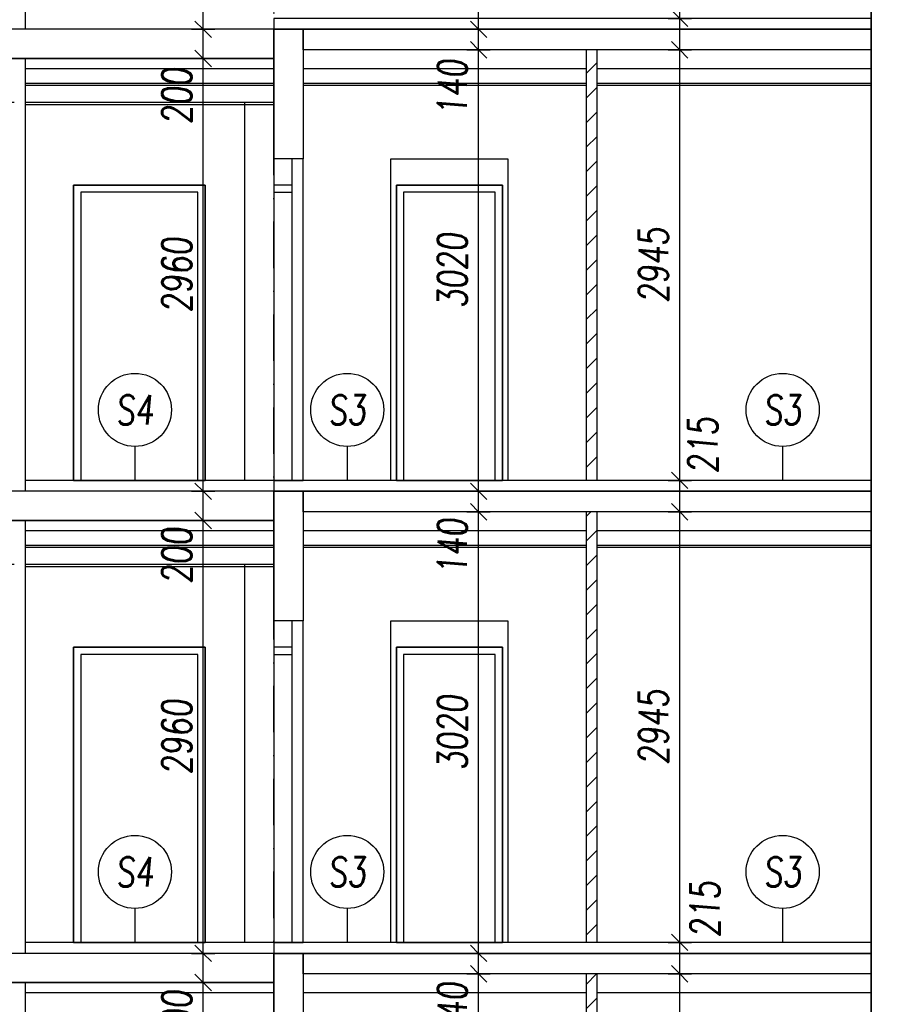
# Model space of a CAD drawing. Header units: millimetres. Extents: x -24606338 to 439687, y 151354 to 480404.
# Tile 61 of 93: x 356301 to 362198, y 203949 to 210683. Entities that reach past the tile are written whole.
import ezdxf
from ezdxf.enums import TextEntityAlignment as Align

# ---------------------------------------------------------------- set-up
doc = ezdxf.new("R2010")
doc.units = ezdxf.units.MM
doc.linetypes.add('ČERCHOVANÁ', pattern=[25.4, 12.7, -6.35, 0, -6.35])
for name, color, linetype in [('DVERE', 4, 'Continuous'), ('KOTY', 7, 'Continuous'), ('NOVA', 240, 'Continuous'), ('NOVÁ INTERIERY', 240, 'Continuous'), ('OSY', 7, 'Continuous'), ('TENKA', 4, 'Continuous'), ('TLUSTA', 2, 'Continuous'), ('ŽB', 3, 'Continuous')]:
    doc.layers.add(name, color=color, linetype=linetype)
doc.styles.add('CS-ROMANS', font='romans.shx', dxfattribs={"width": 0.75, "oblique": 5})
doc.styles.add('CS-ROMANS_100', font='romans.shx', dxfattribs={"width": 0.75, "oblique": 5, "height": 200})
doc.dimstyles.new('A_KÓTA_100', dxfattribs={"dimtxt": 200, "dimasz": 4, "dimexe": 100, "dimexo": 1500, "dimgap": 80, "dimtad": 1, "dimdec": 0, "dimdsep": 46, "dimtxsty": 'CS-ROMANS_100', "dimblk": 'KOT_CARA20', "dimcen": 90, "dimse1": 1, "dimse2": 1, "dimclrd": 256, "dimclre": 256, "dimclrt": 256, "dimadec": 0, "dimazin": 0, "dimtfac": 1, "dimtdec": 0, "dimtix": 1, "dimtmove": 2, "dimatfit": 3, "dimldrblk": 'OBLIQUE', "dimfxl": 1, "dimfxlon": 1, "dimtolj": 1, "dimarcsym": 0})

# ---------------------------------------------------------------- blocks, each defined once
blk = doc.blocks.new('KOT_CARA20')
for p, q in [((0, 20), (0, -20)), ((0, 0), (-14.1, -14.1)), ((0, 0), (14.1, 14.1))]:
    blk.add_line(p, q)
blk = doc.blocks.new('*D2769')
at = {"layer": 'Defpoints', "color": 0, "transparency": 16777216}
for p in [(360813.2, 204157.2), (362123.2, 204157.2), (362123.2, 201212.2)]:
    blk.add_point(p, dxfattribs=at)
at = {"layer": 'KOTY', "lineweight": -2, "transparency": 16777216}
blk.add_line((360813.2, 201216.2), (360813.2, 204153.2), dxfattribs=at)
at = {"layer": 'KOTY', "lineweight": -2, "transparency": 16777216, "xscale": 4, "yscale": 4, "zscale": 4}
for p, rotation in [((360813.2, 204157.2), 90), ((360813.2, 201212.2), 270)]:
    blk.add_blockref('KOT_CARA20', p, dxfattribs=dict(at, rotation=rotation))
at = {"layer": 'KOTY', "transparency": 16777216, "insert": (360633.2, 202684.7), "char_height": 200, "attachment_point": 5, "rotation": 90, "style": 'CS-ROMANS_100'}
blk.add_mtext('\\A1;2945', dxfattribs=at)
blk = doc.blocks.new('_OBLIQUE')
at = {"color": 0, "linetype": 'ByBlock', "ltscale": 15}
blk.add_line((-0.5, -0.5), (0.5, 0.5), dxfattribs=at)
blk = doc.blocks.new('*D2770')
at = {"layer": 'Defpoints', "color": 0, "transparency": 16777216}
for p in [(360813.2, 204372.2), (362123.2, 204372.2), (362123.2, 204157.2)]:
    blk.add_point(p, dxfattribs=at)
at = {"layer": 'KOTY', "lineweight": -2, "transparency": 16777216}
blk.add_line((360813.2, 204161.2), (360813.2, 204368.2), dxfattribs=at)
at = {"layer": 'KOTY', "lineweight": -2, "transparency": 16777216, "xscale": 4, "yscale": 4, "zscale": 4}
for p, rotation in [((360813.2, 204372.2), 90), ((360813.2, 204157.2), 270)]:
    blk.add_blockref('KOT_CARA20', p, dxfattribs=dict(at, rotation=rotation))
at = {"layer": 'KOTY', "transparency": 16777216, "insert": (360986, 204598.7), "char_height": 200, "attachment_point": 5, "rotation": 90, "style": 'CS-ROMANS_100'}
blk.add_mtext('\\A1;215', dxfattribs=at)
blk = doc.blocks.new('*D2771')
at = {"layer": 'Defpoints', "color": 0, "transparency": 16777216}
for p in [(360813.2, 207317.2), (362123.2, 207317.2), (362123.2, 204372.2)]:
    blk.add_point(p, dxfattribs=at)
at = {"layer": 'KOTY', "lineweight": -2, "transparency": 16777216}
blk.add_line((360813.2, 204376.2), (360813.2, 207313.2), dxfattribs=at)
at = {"layer": 'KOTY', "lineweight": -2, "transparency": 16777216, "xscale": 4, "yscale": 4, "zscale": 4}
for p, rotation in [((360813.2, 207317.2), 90), ((360813.2, 204372.2), 270)]:
    blk.add_blockref('KOT_CARA20', p, dxfattribs=dict(at, rotation=rotation))
at = {"layer": 'KOTY', "transparency": 16777216, "insert": (360633.2, 205844.7), "char_height": 200, "attachment_point": 5, "rotation": 90, "style": 'CS-ROMANS_100'}
blk.add_mtext('\\A1;2945', dxfattribs=at)
blk = doc.blocks.new('*D2772')
at = {"layer": 'Defpoints', "color": 0, "transparency": 16777216}
for p in [(360813.2, 207532.2), (362123.2, 207532.2), (362123.2, 207317.2)]:
    blk.add_point(p, dxfattribs=at)
at = {"layer": 'KOTY', "lineweight": -2, "transparency": 16777216}
blk.add_line((360813.2, 207321.2), (360813.2, 207528.2), dxfattribs=at)
at = {"layer": 'KOTY', "lineweight": -2, "transparency": 16777216, "xscale": 4, "yscale": 4, "zscale": 4}
for p, rotation in [((360813.2, 207532.2), 90), ((360813.2, 207317.2), 270)]:
    blk.add_blockref('KOT_CARA20', p, dxfattribs=dict(at, rotation=rotation))
at = {"layer": 'KOTY', "transparency": 16777216, "insert": (360971.8, 207773), "char_height": 200, "attachment_point": 5, "rotation": 90, "style": 'CS-ROMANS_100'}
blk.add_mtext('\\A1;215', dxfattribs=at)
blk = doc.blocks.new('*D2773')
at = {"layer": 'Defpoints', "color": 0, "transparency": 16777216}
for p in [(360813.2, 210477.2), (362123.2, 210477.2), (362123.2, 207532.2)]:
    blk.add_point(p, dxfattribs=at)
at = {"layer": 'KOTY', "lineweight": -2, "transparency": 16777216}
blk.add_line((360813.2, 207536.2), (360813.2, 210473.2), dxfattribs=at)
at = {"layer": 'KOTY', "lineweight": -2, "transparency": 16777216, "xscale": 4, "yscale": 4, "zscale": 4}
for p, rotation in [((360813.2, 210477.2), 90), ((360813.2, 207532.2), 270)]:
    blk.add_blockref('KOT_CARA20', p, dxfattribs=dict(at, rotation=rotation))
at = {"layer": 'KOTY', "transparency": 16777216, "insert": (360633.2, 209004.7), "char_height": 200, "attachment_point": 5, "rotation": 90, "style": 'CS-ROMANS_100'}
blk.add_mtext('\\A1;2945', dxfattribs=at)
blk = doc.blocks.new('*D2774')
at = {"layer": 'Defpoints', "color": 0, "transparency": 16777216}
for p in [(360813.2, 210692.2), (362123.2, 210692.2), (362123.2, 210477.2)]:
    blk.add_point(p, dxfattribs=at)
at = {"layer": 'KOTY', "lineweight": -2, "transparency": 16777216}
blk.add_line((360813.2, 210481.2), (360813.2, 210688.2), dxfattribs=at)
at = {"layer": 'KOTY', "lineweight": -2, "transparency": 16777216, "xscale": 4, "yscale": 4, "zscale": 4}
for p, rotation in [((360813.2, 210692.2), 90), ((360813.2, 210477.2), 270)]:
    blk.add_blockref('KOT_CARA20', p, dxfattribs=dict(at, rotation=rotation))
at = {"layer": 'KOTY', "transparency": 16777216, "insert": (360966.4, 210920.5), "char_height": 200, "attachment_point": 5, "rotation": 90, "style": 'CS-ROMANS_100'}
blk.add_mtext('\\A1;215', dxfattribs=at)
blk = doc.blocks.new('*D2775')
at = {"layer": 'Defpoints', "color": 0, "transparency": 16777216}
for p in [(360813.2, 213637.2), (362123.2, 213637.2), (362123.2, 210692.2)]:
    blk.add_point(p, dxfattribs=at)
at = {"layer": 'KOTY', "lineweight": -2, "transparency": 16777216}
blk.add_line((360813.2, 210696.2), (360813.2, 213633.2), dxfattribs=at)
at = {"layer": 'KOTY', "lineweight": -2, "transparency": 16777216, "xscale": 4, "yscale": 4, "zscale": 4}
for p, rotation in [((360813.2, 213637.2), 90), ((360813.2, 210692.2), 270)]:
    blk.add_blockref('KOT_CARA20', p, dxfattribs=dict(at, rotation=rotation))
at = {"layer": 'KOTY', "transparency": 16777216, "insert": (360633.2, 212164.7), "char_height": 200, "attachment_point": 5, "rotation": 90, "style": 'CS-ROMANS_100'}
blk.add_mtext('\\A1;2945', dxfattribs=at)
blk = doc.blocks.new('*D3318')
at = {"layer": 'Defpoints', "color": 0, "transparency": 16777216}
for p in [(357555.3, 204097.2), (357748, 204097.2), (357844.7, 201137.2)]:
    blk.add_point(p, dxfattribs=at)
at = {"layer": 'KOTY', "lineweight": -2, "transparency": 16777216}
blk.add_line((357555.3, 201141.2), (357555.3, 204093.2), dxfattribs=at)
at = {"layer": 'KOTY', "lineweight": -2, "transparency": 16777216, "xscale": 4, "yscale": 4, "zscale": 4}
for p, rotation in [((357555.3, 204097.2), 90), ((357555.3, 201137.2), 270)]:
    blk.add_blockref('KOT_CARA20', p, dxfattribs=dict(at, rotation=rotation))
at = {"layer": 'KOTY', "transparency": 16777216, "insert": (357375.3, 202617.2), "char_height": 200, "attachment_point": 5, "rotation": 90, "style": 'CS-ROMANS_100'}
blk.add_mtext('\\A1;2960', dxfattribs=at)
blk = doc.blocks.new('*D3319')
at = {"layer": 'Defpoints', "color": 0, "transparency": 16777216}
for p in [(357555.3, 204297.2), (357778.1, 204297.2), (357748, 204097.2)]:
    blk.add_point(p, dxfattribs=at)
at = {"layer": 'KOTY', "lineweight": -2, "transparency": 16777216}
blk.add_line((357555.3, 204101.2), (357555.3, 204293.2), dxfattribs=at)
at = {"layer": 'KOTY', "lineweight": -2, "transparency": 16777216, "xscale": 4, "yscale": 4, "zscale": 4}
for p, rotation in [((357555.3, 204297.2), 90), ((357555.3, 204097.2), 270)]:
    blk.add_blockref('KOT_CARA20', p, dxfattribs=dict(at, rotation=rotation))
at = {"layer": 'KOTY', "transparency": 16777216, "insert": (357375.3, 203852.2), "char_height": 200, "attachment_point": 5, "rotation": 90, "style": 'CS-ROMANS_100'}
blk.add_mtext('\\A1;200', dxfattribs=at)
blk = doc.blocks.new('*D3320')
at = {"layer": 'Defpoints', "color": 0, "transparency": 16777216}
for p in [(357555.3, 207257.2), (357731.8, 207257.2), (357778.1, 204297.2)]:
    blk.add_point(p, dxfattribs=at)
at = {"layer": 'KOTY', "lineweight": -2, "transparency": 16777216}
blk.add_line((357555.3, 204301.2), (357555.3, 207253.2), dxfattribs=at)
at = {"layer": 'KOTY', "lineweight": -2, "transparency": 16777216, "xscale": 4, "yscale": 4, "zscale": 4}
for p, rotation in [((357555.3, 207257.2), 90), ((357555.3, 204297.2), 270)]:
    blk.add_blockref('KOT_CARA20', p, dxfattribs=dict(at, rotation=rotation))
at = {"layer": 'KOTY', "transparency": 16777216, "insert": (357375.3, 205777.2), "char_height": 200, "attachment_point": 5, "rotation": 90, "style": 'CS-ROMANS_100'}
blk.add_mtext('\\A1;2960', dxfattribs=at)
blk = doc.blocks.new('*D3321')
at = {"layer": 'Defpoints', "color": 0, "transparency": 16777216}
for p in [(357555.3, 207457.2), (357752.5, 207457.2), (357731.8, 207257.2)]:
    blk.add_point(p, dxfattribs=at)
at = {"layer": 'KOTY', "lineweight": -2, "transparency": 16777216}
blk.add_line((357555.3, 207261.2), (357555.3, 207453.2), dxfattribs=at)
at = {"layer": 'KOTY', "lineweight": -2, "transparency": 16777216, "xscale": 4, "yscale": 4, "zscale": 4}
for p, rotation in [((357555.3, 207457.2), 90), ((357555.3, 207257.2), 270)]:
    blk.add_blockref('KOT_CARA20', p, dxfattribs=dict(at, rotation=rotation))
at = {"layer": 'KOTY', "transparency": 16777216, "insert": (357375.3, 207017.7), "char_height": 200, "attachment_point": 5, "rotation": 90, "style": 'CS-ROMANS_100'}
blk.add_mtext('\\A1;200', dxfattribs=at)
blk = doc.blocks.new('*D3322')
at = {"layer": 'Defpoints', "color": 0, "transparency": 16777216}
for p in [(357555.3, 210417.2), (357752.5, 210417.2), (357752.5, 207457.2)]:
    blk.add_point(p, dxfattribs=at)
at = {"layer": 'KOTY', "lineweight": -2, "transparency": 16777216}
blk.add_line((357555.3, 207461.2), (357555.3, 210413.2), dxfattribs=at)
at = {"layer": 'KOTY', "lineweight": -2, "transparency": 16777216, "xscale": 4, "yscale": 4, "zscale": 4}
for p, rotation in [((357555.3, 210417.2), 90), ((357555.3, 207457.2), 270)]:
    blk.add_blockref('KOT_CARA20', p, dxfattribs=dict(at, rotation=rotation))
at = {"layer": 'KOTY', "transparency": 16777216, "insert": (357375.3, 208937.2), "char_height": 200, "attachment_point": 5, "rotation": 90, "style": 'CS-ROMANS_100'}
blk.add_mtext('\\A1;2960', dxfattribs=at)
blk = doc.blocks.new('*D3323')
at = {"layer": 'Defpoints', "color": 0, "transparency": 16777216}
for p in [(357555.3, 210617.2), (357752.5, 210617.2), (357752.5, 210417.2)]:
    blk.add_point(p, dxfattribs=at)
at = {"layer": 'KOTY', "lineweight": -2, "transparency": 16777216}
blk.add_line((357555.3, 210421.2), (357555.3, 210613.2), dxfattribs=at)
at = {"layer": 'KOTY', "lineweight": -2, "transparency": 16777216, "xscale": 4, "yscale": 4, "zscale": 4}
for p, rotation in [((357555.3, 210617.2), 90), ((357555.3, 210417.2), 270)]:
    blk.add_blockref('KOT_CARA20', p, dxfattribs=dict(at, rotation=rotation))
at = {"layer": 'KOTY', "transparency": 16777216, "insert": (357375.3, 210160.4), "char_height": 200, "attachment_point": 5, "rotation": 90, "style": 'CS-ROMANS_100'}
blk.add_mtext('\\A1;200', dxfattribs=at)
blk = doc.blocks.new('*D3324')
at = {"layer": 'Defpoints', "color": 0, "transparency": 16777216}
for p in [(357555.3, 213577.2), (357656.1, 213577.2), (357752.5, 210617.2)]:
    blk.add_point(p, dxfattribs=at)
at = {"layer": 'KOTY', "lineweight": -2, "transparency": 16777216}
blk.add_line((357555.3, 210621.2), (357555.3, 213573.2), dxfattribs=at)
at = {"layer": 'KOTY', "lineweight": -2, "transparency": 16777216, "xscale": 4, "yscale": 4, "zscale": 4}
for p, rotation in [((357555.3, 213577.2), 90), ((357555.3, 210617.2), 270)]:
    blk.add_blockref('KOT_CARA20', p, dxfattribs=dict(at, rotation=rotation))
at = {"layer": 'KOTY', "transparency": 16777216, "insert": (357375.3, 212097.2), "char_height": 200, "attachment_point": 5, "rotation": 90, "style": 'CS-ROMANS_100'}
blk.add_mtext('\\A1;2960', dxfattribs=at)
blk = doc.blocks.new('*D3359')
at = {"layer": 'Defpoints', "color": 0, "transparency": 16777216}
for p in [(359438.4, 204157.2), (359867.9, 204157.2), (359675.7, 201137.2)]:
    blk.add_point(p, dxfattribs=at)
at = {"layer": 'KOTY', "lineweight": -2, "transparency": 16777216}
blk.add_line((359438.4, 201141.2), (359438.4, 204153.2), dxfattribs=at)
at = {"layer": 'KOTY', "lineweight": -2, "transparency": 16777216, "xscale": 4, "yscale": 4, "zscale": 4}
for p, rotation in [((359438.4, 204157.2), 90), ((359438.4, 201137.2), 270)]:
    blk.add_blockref('KOT_CARA20', p, dxfattribs=dict(at, rotation=rotation))
at = {"layer": 'KOTY', "transparency": 16777216, "insert": (359258.4, 202647.2), "char_height": 200, "attachment_point": 5, "rotation": 90, "style": 'CS-ROMANS_100'}
blk.add_mtext('\\A1;3020', dxfattribs=at)
blk = doc.blocks.new('*D3360')
at = {"layer": 'Defpoints', "color": 0, "transparency": 16777216}
for p in [(359438.4, 204297.2), (359858.7, 204297.2), (359867.9, 204157.2)]:
    blk.add_point(p, dxfattribs=at)
at = {"layer": 'KOTY', "lineweight": -2, "transparency": 16777216}
for p, q in [((359438.4, 204301.2), (359438.4, 204305.2)), ((359438.4, 204157.2), (359438.4, 204297.2)), ((359438.4, 204153.2), (359438.4, 204149.2))]:
    blk.add_line(p, q, dxfattribs=at)
at = {"layer": 'KOTY', "lineweight": -2, "transparency": 16777216, "xscale": 4, "yscale": 4, "zscale": 4}
for p, rotation in [((359438.4, 204297.2), 270), ((359438.4, 204157.2), 90)]:
    blk.add_blockref('KOT_CARA20', p, dxfattribs=dict(at, rotation=rotation))
at = {"layer": 'KOTY', "transparency": 16777216, "insert": (359258.4, 203906.8), "char_height": 200, "attachment_point": 5, "rotation": 90, "style": 'CS-ROMANS_100'}
blk.add_mtext('\\A1;140', dxfattribs=at)
blk = doc.blocks.new('*D3361')
at = {"layer": 'Defpoints', "color": 0, "transparency": 16777216}
for p in [(359438.4, 207317.2), (359794.9, 207317.2), (359858.7, 204297.2)]:
    blk.add_point(p, dxfattribs=at)
at = {"layer": 'KOTY', "lineweight": -2, "transparency": 16777216}
blk.add_line((359438.4, 204301.2), (359438.4, 207313.2), dxfattribs=at)
at = {"layer": 'KOTY', "lineweight": -2, "transparency": 16777216, "xscale": 4, "yscale": 4, "zscale": 4}
for p, rotation in [((359438.4, 207317.2), 90), ((359438.4, 204297.2), 270)]:
    blk.add_blockref('KOT_CARA20', p, dxfattribs=dict(at, rotation=rotation))
at = {"layer": 'KOTY', "transparency": 16777216, "insert": (359258.4, 205807.2), "char_height": 200, "attachment_point": 5, "rotation": 90, "style": 'CS-ROMANS_100'}
blk.add_mtext('\\A1;3020', dxfattribs=at)
blk = doc.blocks.new('*D3362')
at = {"layer": 'Defpoints', "color": 0, "transparency": 16777216}
for p in [(359438.4, 207457.2), (359817.7, 207457.2), (359794.9, 207317.2)]:
    blk.add_point(p, dxfattribs=at)
at = {"layer": 'KOTY', "lineweight": -2, "transparency": 16777216}
for p, q in [((359438.4, 207461.2), (359438.4, 207465.2)), ((359438.4, 207317.2), (359438.4, 207457.2)), ((359438.4, 207313.2), (359438.4, 207309.2))]:
    blk.add_line(p, q, dxfattribs=at)
at = {"layer": 'KOTY', "lineweight": -2, "transparency": 16777216, "xscale": 4, "yscale": 4, "zscale": 4}
for p, rotation in [((359438.4, 207457.2), 270), ((359438.4, 207317.2), 90)]:
    blk.add_blockref('KOT_CARA20', p, dxfattribs=dict(at, rotation=rotation))
at = {"layer": 'KOTY', "transparency": 16777216, "insert": (359258.4, 207078.1), "char_height": 200, "attachment_point": 5, "rotation": 90, "style": 'CS-ROMANS_100'}
blk.add_mtext('\\A1;140', dxfattribs=at)
blk = doc.blocks.new('*D3363')
at = {"layer": 'Defpoints', "color": 0, "transparency": 16777216}
for p in [(359438.4, 210477.2), (359900, 210477.2), (359817.7, 207457.2)]:
    blk.add_point(p, dxfattribs=at)
at = {"layer": 'KOTY', "lineweight": -2, "transparency": 16777216}
blk.add_line((359438.4, 207461.2), (359438.4, 210473.2), dxfattribs=at)
at = {"layer": 'KOTY', "lineweight": -2, "transparency": 16777216, "xscale": 4, "yscale": 4, "zscale": 4}
for p, rotation in [((359438.4, 210477.2), 90), ((359438.4, 207457.2), 270)]:
    blk.add_blockref('KOT_CARA20', p, dxfattribs=dict(at, rotation=rotation))
at = {"layer": 'KOTY', "transparency": 16777216, "insert": (359258.4, 208967.2), "char_height": 200, "attachment_point": 5, "rotation": 90, "style": 'CS-ROMANS_100'}
blk.add_mtext('\\A1;3020', dxfattribs=at)
blk = doc.blocks.new('*D3364')
at = {"layer": 'Defpoints', "color": 0, "transparency": 16777216}
for p in [(359438.4, 210617.2), (359904.6, 210617.2), (359900, 210477.2)]:
    blk.add_point(p, dxfattribs=at)
at = {"layer": 'KOTY', "lineweight": -2, "transparency": 16777216}
for p, q in [((359438.4, 210621.2), (359438.4, 210625.2)), ((359438.4, 210477.2), (359438.4, 210617.2)), ((359438.4, 210473.2), (359438.4, 210469.2))]:
    blk.add_line(p, q, dxfattribs=at)
at = {"layer": 'KOTY', "lineweight": -2, "transparency": 16777216, "xscale": 4, "yscale": 4, "zscale": 4}
for p, rotation in [((359438.4, 210617.2), 270), ((359438.4, 210477.2), 90)]:
    blk.add_blockref('KOT_CARA20', p, dxfattribs=dict(at, rotation=rotation))
at = {"layer": 'KOTY', "transparency": 16777216, "insert": (359258.4, 210217.1), "char_height": 200, "attachment_point": 5, "rotation": 90, "style": 'CS-ROMANS_100'}
blk.add_mtext('\\A1;140', dxfattribs=at)
blk = doc.blocks.new('*D3365')
at = {"layer": 'Defpoints', "color": 0, "transparency": 16777216}
for p in [(359438.4, 213637.2), (359780, 213637.2), (359904.6, 210617.2)]:
    blk.add_point(p, dxfattribs=at)
at = {"layer": 'KOTY', "lineweight": -2, "transparency": 16777216}
blk.add_line((359438.4, 210621.2), (359438.4, 213633.2), dxfattribs=at)
at = {"layer": 'KOTY', "lineweight": -2, "transparency": 16777216, "xscale": 4, "yscale": 4, "zscale": 4}
for p, rotation in [((359438.4, 213637.2), 90), ((359438.4, 210617.2), 270)]:
    blk.add_blockref('KOT_CARA20', p, dxfattribs=dict(at, rotation=rotation))
at = {"layer": 'KOTY', "transparency": 16777216, "insert": (359258.4, 212127.2), "char_height": 200, "attachment_point": 5, "rotation": 90, "style": 'CS-ROMANS_100'}
blk.add_mtext('\\A1;3020', dxfattribs=at)
blk = doc.blocks.new('*D3473')
at = {"layer": 'Defpoints', "color": 0, "transparency": 16777216}
for p in [(356582.2, 253725.2), (347399.6, 186387.2), (348613.2, 186387.2)]:
    blk.add_point(p, dxfattribs=at)
at = {"layer": 'KOTY', "lineweight": -2, "transparency": 16777216}
blk.add_line((347399.6, 253721.2), (347399.6, 186391.2), dxfattribs=at)
at = {"layer": 'KOTY', "lineweight": -2, "transparency": 16777216, "xscale": 4, "yscale": 4, "zscale": 4}
for p, rotation in [((347399.6, 253725.2), 90), ((347399.6, 186387.2), 270)]:
    blk.add_blockref('KOT_CARA20', p, dxfattribs=dict(at, rotation=rotation))
at = {"layer": 'KOTY', "transparency": 16777216, "insert": (347219.6, 220056.2), "char_height": 200, "attachment_point": 5, "rotation": 90, "style": 'CS-ROMANS_100'}
blk.add_mtext('\\A1;67338', dxfattribs=at)

msp = doc.modelspace()

# ---------------------------------------------------------------- hatches: boundary and pattern name
at = {"layer": 'NOVÁ INTERIERY', "true_color": 0xf00000}
h = msp.add_hatch(dxfattribs=at)
h.set_pattern_fill('SACNCR', color=1, scale=50)
h.paths.add_polyline_path([(360248.246, 210477.158), (360173.246, 210477.158), (360173.246, 207532.158), (360248.246, 207532.158)])
h = msp.add_hatch(dxfattribs=at)
h.set_pattern_fill('SACNCR', color=1, scale=50)
h.paths.add_polyline_path([(360248.246, 207317.158), (360173.246, 207317.158), (360173.246, 204372.158), (360248.246, 204372.158)])
h = msp.add_hatch(dxfattribs=at)
h.set_pattern_fill('SACNCR', color=1, scale=50)
h.paths.add_polyline_path([(360248.246, 204157.158), (360173.246, 204157.158), (360173.246, 201212.158), (360248.246, 201212.158)])

# ---------------------------------------------------------------- linework, layer by layer
at = {"layer": 'DVERE'}
for points in [[(358838.246, 209732.158), (359638.246, 209732.158), (359638.246, 207532.158), (358838.246, 207532.158)], [(358838.246, 209732.158), (359638.246, 209732.158), (359638.246, 207532.158), (358838.246, 207532.158)], [(356668.246, 207532.158), (357568.246, 207532.158), (357568.246, 209552.158), (356668.246, 209552.158)], [(356668.246, 207532.158), (357568.246, 207532.158), (357568.246, 209552.158), (356668.246, 209552.158)], [(356668.246, 207532.158), (357568.246, 207532.158), (357568.246, 209552.158), (356668.246, 209552.158)], [(358875.746, 207532.158), (359600.746, 207532.158), (359600.746, 209552.158), (358875.746, 209552.158)], [(358875.746, 207532.158), (359600.746, 207532.158), (359600.746, 209552.158), (358875.746, 209552.158)], [(358875.746, 207532.158), (359600.746, 207532.158), (359600.746, 209552.158), (358875.746, 209552.158)], [(356718.246, 207532.158), (357518.246, 207532.158), (357518.246, 209502.158), (356718.246, 209502.158)], [(356718.246, 207532.158), (357518.246, 207532.158), (357518.246, 209502.158), (356718.246, 209502.158)], [(356718.246, 207532.158), (357518.246, 207532.158), (357518.246, 209502.158), (356718.246, 209502.158)], [(358925.746, 207532.158), (359550.746, 207532.158), (359550.746, 209502.158), (358925.746, 209502.158)], [(358925.746, 207532.158), (359550.746, 207532.158), (359550.746, 209502.158), (358925.746, 209502.158)], [(358925.746, 207532.158), (359550.746, 207532.158), (359550.746, 209502.158), (358925.746, 209502.158)], [(358838.246, 206572.158), (359638.246, 206572.158), (359638.246, 204372.158), (358838.246, 204372.158)], [(356668.246, 204372.158), (357568.246, 204372.158), (357568.246, 206392.158), (356668.246, 206392.158)], [(356668.246, 204372.158), (357568.246, 204372.158), (357568.246, 206392.158), (356668.246, 206392.158)], [(356668.246, 204372.158), (357568.246, 204372.158), (357568.246, 206392.158), (356668.246, 206392.158)], [(356668.246, 204372.158), (357568.246, 204372.158), (357568.246, 206392.158), (356668.246, 206392.158)], [(356718.246, 204372.158), (357518.246, 204372.158), (357518.246, 206342.158), (356718.246, 206342.158)], [(356718.246, 204372.158), (357518.246, 204372.158), (357518.246, 206342.158), (356718.246, 206342.158)], [(356718.246, 204372.158), (357518.246, 204372.158), (357518.246, 206342.158), (356718.246, 206342.158)], [(356718.246, 204372.158), (357518.246, 204372.158), (357518.246, 206342.158), (356718.246, 206342.158)], [(358875.746, 204372.158), (359600.746, 204372.158), (359600.746, 206392.158), (358875.746, 206392.158)], [(358875.746, 204372.158), (359600.746, 204372.158), (359600.746, 206392.158), (358875.746, 206392.158)], [(358875.746, 204372.158), (359600.746, 204372.158), (359600.746, 206392.158), (358875.746, 206392.158)], [(358875.746, 204372.158), (359600.746, 204372.158), (359600.746, 206392.158), (358875.746, 206392.158)], [(358925.746, 204372.158), (359550.746, 204372.158), (359550.746, 206342.158), (358925.746, 206342.158)], [(358925.746, 204372.158), (359550.746, 204372.158), (359550.746, 206342.158), (358925.746, 206342.158)], [(358925.746, 204372.158), (359550.746, 204372.158), (359550.746, 206342.158), (358925.746, 206342.158)], [(358925.746, 204372.158), (359550.746, 204372.158), (359550.746, 206342.158), (358925.746, 206342.158)]]:
    msp.add_lwpolyline(points, close=True, dxfattribs=at)
at = {"layer": 'KOTY'}
for p, q in [((357088.462, 207764.118), (357088.462, 207532.158)), ((358540.122, 207764.118), (358540.122, 207532.158)), ((361516.772, 207764.118), (361516.772, 207532.158)), ((357088.462, 204604.118), (357088.462, 204372.158)), ((358540.122, 204604.118), (358540.122, 204372.158)), ((361516.772, 204604.118), (361516.772, 204372.158))]:
    msp.add_line(p, q, dxfattribs=at)
at = {"layer": 'KOTY', "ltscale": 20}
for centre in [(357088.462, 208014.118), (358540.122, 208014.118), (361516.772, 208014.118), (357088.462, 204854.118), (358540.122, 204854.118), (361516.772, 204854.118)]:
    msp.add_circle(centre, 250, dxfattribs=at)
at = {"layer": 'NOVA'}
for points in [[(360173.246, 210477.158), (360173.246, 207532.158)], [(360248.246, 207532.158), (360248.246, 210477.158)], [(360173.246, 207317.158), (360173.246, 204372.158)], [(360248.246, 204372.158), (360248.246, 207317.158)], [(360173.246, 204157.158), (360173.246, 201212.158)], [(360248.246, 201212.158), (360248.246, 204157.158)]]:
    msp.add_lwpolyline(points, dxfattribs=at)
at = {"layer": 'NOVÁ INTERIERY'}
for p, q in [((358038.246, 209732.158), (358038.246, 207532.158)), ((358038.246, 206572.158), (358038.246, 204372.158))]:
    msp.add_line(p, q, dxfattribs=at)
for points in [[(358038.246, 210617.158), (362123.246, 210617.158), (362123.246, 210692.158), (358038.246, 210692.158)], [(356668.246, 209552.158), (357568.246, 209552.158), (357568.246, 207532.158), (356668.246, 207532.158)], [(358038.246, 209502.158), (358163.246, 209502.158), (358163.246, 209552.158), (358038.246, 209552.158)], [(358875.746, 209552.158), (359600.746, 209552.158), (359600.746, 207532.158), (358875.746, 207532.158)], [(356718.246, 207532.158), (357518.246, 207532.158), (357518.246, 209502.158), (356718.246, 209502.158)], [(358925.746, 207532.158), (359550.746, 207532.158), (359550.746, 209502.158), (358925.746, 209502.158)], [(358038.246, 207457.158), (362123.246, 207457.158), (362123.246, 207532.158), (358038.246, 207532.158)], [(356668.246, 206392.158), (357568.246, 206392.158), (357568.246, 204372.158), (356668.246, 204372.158)], [(356718.246, 204372.158), (357518.246, 204372.158), (357518.246, 206342.158), (356718.246, 206342.158)], [(358038.246, 206342.158), (358163.246, 206342.158), (358163.246, 206392.158), (358038.246, 206392.158)], [(358875.746, 206392.158), (359600.746, 206392.158), (359600.746, 204372.158), (358875.746, 204372.158)], [(358925.746, 204372.158), (359550.746, 204372.158), (359550.746, 206342.158), (358925.746, 206342.158)], [(358038.246, 204297.158), (362123.246, 204297.158), (362123.246, 204372.158), (358038.246, 204372.158)]]:
    msp.add_lwpolyline(points, close=True, dxfattribs=at)
for points in [[(358038.246, 210347.158), (356338.246, 210347.158)], [(360173.246, 210347.158), (358238.246, 210347.158)], [(362123.246, 210347.158), (360248.246, 210347.158)], [(358038.246, 210247.158), (356338.246, 210247.158)], [(360173.246, 210247.158), (358238.246, 210247.158)], [(362123.246, 210247.158), (360248.246, 210247.158)], [(358038.246, 210232.158), (356338.246, 210232.158)], [(360173.246, 210232.158), (358238.246, 210232.158)], [(362123.246, 210232.158), (360248.246, 210232.158)], [(358163.246, 207532.158), (358163.246, 209732.158)], [(358038.246, 207187.158), (356338.246, 207187.158)], [(360173.246, 207187.158), (358238.246, 207187.158)], [(362123.246, 207187.158), (360248.246, 207187.158)], [(358038.246, 207087.158), (356338.246, 207087.158)], [(360173.246, 207087.158), (358238.246, 207087.158)], [(362123.246, 207087.158), (360248.246, 207087.158)], [(358038.246, 207072.158), (356338.246, 207072.158)], [(360173.246, 207072.158), (358238.246, 207072.158)], [(362123.246, 207072.158), (360248.246, 207072.158)], [(358163.246, 204372.158), (358163.246, 206572.158)], [(358038.246, 204027.158), (356338.246, 204027.158)], [(360173.246, 204027.158), (358238.246, 204027.158)], [(362123.246, 204027.158), (360248.246, 204027.158)]]:
    msp.add_lwpolyline(points, dxfattribs=at)
at = {"layer": 'OSY', "linetype": 'ČERCHOVANÁ', "ltscale": 25}
msp.add_lwpolyline([(358038.246, 174688.935), (358038.246, 251607.158)], dxfattribs=at)
at = {"layer": 'TENKA'}
for p, q in [((356338.246, 210102.158), (358038.246, 210102.158)), ((356338.246, 206942.158), (358038.246, 206942.158))]:
    msp.add_line(p, q, dxfattribs=at)
for points in [[(362123.246, 210617.158), (351438.246, 210617.158)], [(356263.246, 210117.158), (351438.246, 210117.158), (351438.246, 210417.158), (358038.246, 210417.158), (358038.246, 210117.158), (356338.246, 210117.158)], [(357838.246, 210117.158), (357838.246, 207532.158)], [(358163.246, 207532.158), (358163.246, 209732.158)], [(358163.246, 207532.158), (358163.246, 209732.158)], [(362123.246, 207457.158), (351438.246, 207457.158)], [(356263.246, 206957.158), (351438.246, 206957.158), (351438.246, 207257.158), (358038.246, 207257.158), (358038.246, 206957.158), (356338.246, 206957.158)], [(357838.246, 206957.158), (357838.246, 204372.158)], [(358163.246, 204372.158), (358163.246, 206572.158)], [(358163.246, 204372.158), (358163.246, 206572.158)], [(358163.246, 204372.158), (358163.246, 206572.158)], [(362123.246, 204297.158), (351438.246, 204297.158)], [(356263.246, 203797.158), (351438.246, 203797.158), (351438.246, 204097.158), (358038.246, 204097.158), (358038.246, 203797.158), (356338.246, 203797.158)]]:
    msp.add_lwpolyline(points, dxfattribs=at)
for points in [[(358038.246, 207532.158), (358238.246, 207532.158), (358238.246, 209732.158), (358038.246, 209732.158)], [(358038.246, 209502.158), (358163.246, 209502.158), (358163.246, 209552.158), (358038.246, 209552.158)], [(358038.246, 209502.158), (358163.246, 209502.158), (358163.246, 209552.158), (358038.246, 209552.158)], [(358038.246, 204372.158), (358238.246, 204372.158), (358238.246, 206572.158), (358038.246, 206572.158)], [(358038.246, 206342.158), (358163.246, 206342.158), (358163.246, 206392.158), (358038.246, 206392.158)], [(358038.246, 206342.158), (358163.246, 206342.158), (358163.246, 206392.158), (358038.246, 206392.158)], [(358038.246, 206342.158), (358163.246, 206342.158), (358163.246, 206392.158), (358038.246, 206392.158)]]:
    msp.add_lwpolyline(points, close=True, dxfattribs=at)
at = {"layer": 'TLUSTA'}
for points in [[(362123.246, 249627.158), (362123.246, 193237.158)], [(356338.246, 213577.158), (356338.246, 210617.158)], [(358038.246, 210617.158), (358038.246, 209732.158)], [(358238.246, 210617.158), (358238.246, 209732.158)], [(362123.246, 210477.158), (358238.246, 210477.158)], [(358038.246, 210417.158), (351438.246, 210417.158)], [(356338.246, 210417.158), (356338.246, 207457.158)], [(358238.246, 209732.158), (358038.246, 209732.158)], [(362123.246, 207532.158), (356338.246, 207532.158)], [(358038.246, 207457.158), (358038.246, 206572.158)], [(358238.246, 207457.158), (358238.246, 206572.158)], [(362123.246, 207317.158), (358238.246, 207317.158)], [(358038.246, 207257.158), (351438.246, 207257.158)], [(356338.246, 207257.158), (356338.246, 204297.158)], [(358238.246, 206572.158), (358038.246, 206572.158)], [(362123.246, 204372.158), (356338.246, 204372.158)], [(358038.246, 204297.158), (358038.246, 203412.158)], [(358238.246, 204297.158), (358238.246, 203412.158)], [(362123.246, 204157.158), (358238.246, 204157.158)], [(358038.246, 204097.158), (351438.246, 204097.158)], [(356338.246, 204097.158), (356338.246, 201137.158)]]:
    msp.add_lwpolyline(points, dxfattribs=at)
at = {"layer": 'ŽB'}
for points in [[(362123.246, 249627.158), (362273.246, 249627.158), (362273.246, 193237.158), (362123.246, 193237.158)], [(351438.246, 210417.158), (358038.246, 210417.158), (358038.246, 210617.158), (351438.246, 210617.158)], [(358038.246, 210617.158), (358238.246, 210617.158), (358238.246, 209732.158), (358038.246, 209732.158)], [(358238.246, 210617.158), (362123.246, 210617.158), (362123.246, 210477.158), (358238.246, 210477.158)], [(351438.246, 207257.158), (358038.246, 207257.158), (358038.246, 207457.158), (351438.246, 207457.158)], [(358038.246, 207457.158), (358238.246, 207457.158), (358238.246, 206572.158), (358038.246, 206572.158)], [(358238.246, 207457.158), (362123.246, 207457.158), (362123.246, 207317.158), (358238.246, 207317.158)], [(351438.246, 204097.158), (358038.246, 204097.158), (358038.246, 204297.158), (351438.246, 204297.158)], [(358038.246, 204297.158), (358238.246, 204297.158), (358238.246, 203412.158), (358038.246, 203412.158)], [(358238.246, 204297.158), (362123.246, 204297.158), (362123.246, 204157.158), (358238.246, 204157.158)]]:
    msp.add_lwpolyline(points, close=True, dxfattribs=at)

# ---------------------------------------------------------------- texts
at = {"layer": 'KOTY', "ltscale": 20, "style": 'CS-ROMANS', "oblique": 5, "width": 0.75}
for s, p in [('S4', (357088.462, 208014.118)), ('S3', (358540.122, 208014.118)), ('S3', (361516.772, 208014.118)), ('S4', (357088.462, 204854.118)), ('S3', (358540.122, 204854.118)), ('S3', (361516.772, 204854.118))]:
    msp.add_text(s, height=200, dxfattribs=at).set_placement(p, align=Align.MIDDLE)

# ---------------------------------------------------------------- dimensions: what is measured, and where the dimension line sits
at = {"layer": 'KOTY'}
for base, p1, p2, picture, middle in [((347399.564, 186387.158), (356582.209, 253725.158), (348613.152, 186387.158), '*D3473', (347219.564, 220056.158)), ((359438.383, 213637.158), (359904.568, 210617.158), (359779.987, 213637.158), '*D3365', (359258.383, 212127.158)), ((360813.234, 213637.158), (362123.246, 210692.158), (362123.246, 213637.158), '*D2775', (360633.234, 212164.658)), ((357555.316, 213577.158), (357752.451, 210617.158), (357656.057, 213577.158), '*D3324', (357375.316, 212097.158)), ((359438.383, 210477.158), (359817.702, 207457.158), (359899.999, 210477.158), '*D3363', (359258.383, 208967.158)), ((360813.234, 210477.158), (362123.246, 207532.158), (362123.246, 210477.158), '*D2773', (360633.234, 209004.658)), ((357555.316, 210417.158), (357752.451, 207457.158), (357752.451, 210417.158), '*D3322', (357375.316, 208937.158)), ((359438.383, 207317.158), (359858.737, 204297.158), (359794.861, 207317.158), '*D3361', (359258.383, 205807.158)), ((360813.234, 207317.158), (362123.246, 204372.158), (362123.246, 207317.158), '*D2771', (360633.234, 205844.658)), ((357555.316, 207257.158), (357778.095, 204297.158), (357731.771, 207257.158), '*D3320', (357375.316, 205777.158)), ((359438.383, 204157.158), (359675.746, 201137.158), (359867.875, 204157.158), '*D3359', (359258.383, 202647.158)), ((360813.234, 204157.158), (362123.246, 201212.158), (362123.246, 204157.158), '*D2769', (360633.234, 202684.658)), ((357555.316, 204097.158), (357844.733, 201137.158), (357748.022, 204097.158), '*D3318', (357375.316, 202617.158))]:
    dim = msp.add_linear_dim(base=base, p1=p1, p2=p2, angle=90, dimstyle='A_KÓTA_100', dxfattribs=at)
    dim.commit()
    dim.dimension.update_dxf_attribs({"geometry": picture, "text_midpoint": middle})
for base, p1, p2, picture, middle in [((360813.234, 210692.158), (362123.246, 210477.158), (362123.246, 210692.158), '*D2774', (360966.366, 210920.51)), ((357555.316, 210617.158), (357752.451, 210417.158), (357752.451, 210617.158), '*D3323', (357375.316, 210160.364)), ((359438.383, 210617.158), (359899.999, 210477.158), (359904.568, 210617.158), '*D3364', (359258.383, 210217.142)), ((360813.234, 207532.158), (362123.246, 207317.158), (362123.246, 207532.158), '*D2772', (360971.818, 207773.02)), ((357555.316, 207457.158), (357731.771, 207257.158), (357752.451, 207457.158), '*D3321', (357375.316, 207017.667)), ((359438.383, 207457.158), (359794.861, 207317.158), (359817.702, 207457.158), '*D3362', (359258.383, 207078.12)), ((360813.234, 204372.158), (362123.246, 204157.158), (362123.246, 204372.158), '*D2770', (360985.982, 204598.683)), ((357555.316, 204297.158), (357748.022, 204097.158), (357778.095, 204297.158), '*D3319', (357375.316, 203852.151)), ((359438.383, 204297.158), (359867.875, 204157.158), (359858.737, 204297.158), '*D3360', (359258.383, 203906.795))]:
    dim = msp.add_linear_dim(base=base, p1=p1, p2=p2, angle=90, dimstyle='A_KÓTA_100', dxfattribs=at)
    dim.commit()
    dim.dimension.update_dxf_attribs({"geometry": picture, "text_midpoint": middle, "dimtype": 160})

doc.saveas('drawing.dxf')
